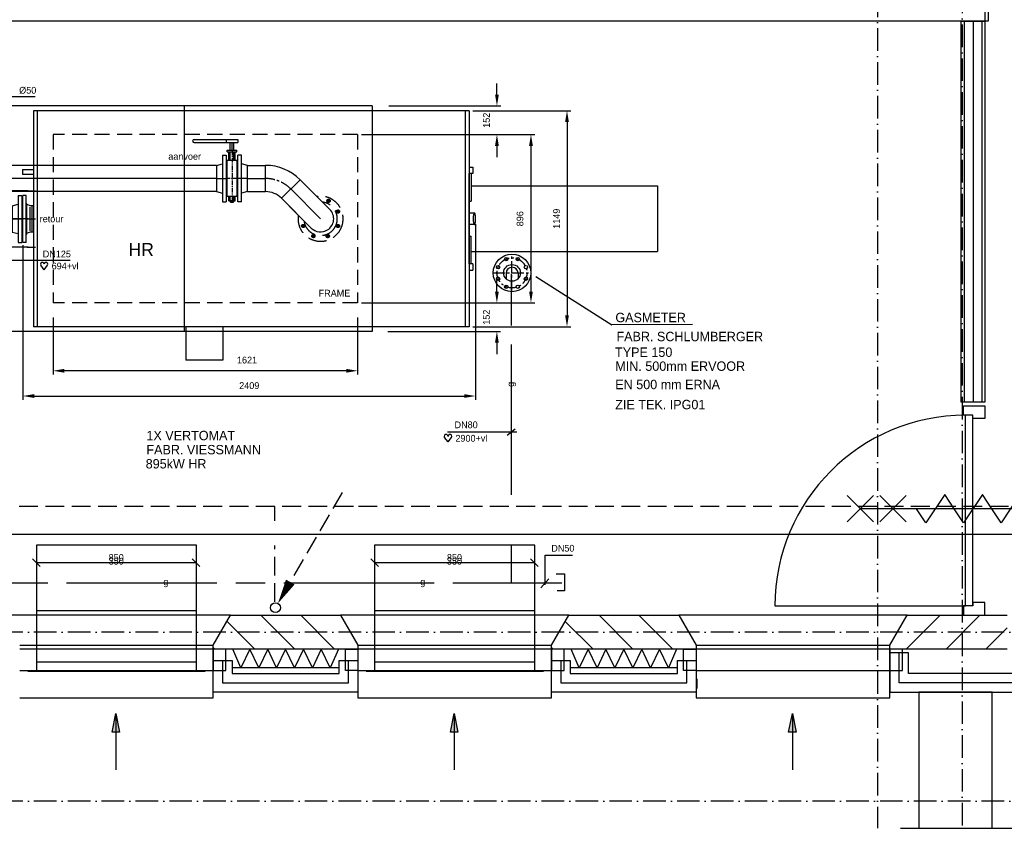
# Model space of a CAD drawing. Extents: x -940 to 22840, y -452 to 16368.
# Tile 47 of 50: x 13399 to 18638, y 6237 to 10540. Entities that reach past the tile are written whole.
import ezdxf
from ezdxf.enums import TextEntityAlignment as Align

# ---------------------------------------------------------------- set-up
doc = ezdxf.new("R2010")
doc.units = 0
doc.header["$LTSCALE"] = 20
for name, pattern in [('2322106', [47, 5, -2, 5, -2, 5, -2, 5, -2, 5, -2, 5, -7]), ('2322107', [2000, 1000, 1000]), ('2322108', [7, 5, -2]), ('2322134', [45, 40, -5]), ('CENTER', [2, 1.25, -0.25, 0.25, -0.25]), ('CENTER2', [11.25, 7.5, -1.25, 1.25, -1.25]), ('CENTER4', [5, 3.125, -0.625, 0.625, -0.625]), ('DASHDOT', [9, 6, -1.5, 0, -1.5]), ('HIDDENINV', [3.75, 0, -1.25, 2.5]), ('LURETOUR', [6, 4, -2])]:
    doc.linetypes.add(name, pattern=pattern)
doc.layers.get('0').update_dxf_attribs({"linetype": 'CONTINUOUS'})
doc.layers.get('DEFPOINTS').update_dxf_attribs({"linetype": 'CONTINUOUS'})
for name, color, linetype in [('AL$1----_ALGEMEEN', 7, 'CONTINUOUS'), ('AL$1----_MAATVOERING', 7, 'CONTINUOUS'), ('AL$7----_STRAMIEN', 1, 'DASHDOT'), ('AL21----_BUITENWAND', 4, 'CONTINUOUS'), ('AL21K---_ISOLATIE', 1, 'CONTINUOUS'), ('AL22----_BINNENWAND', 7, 'CONTINUOUS'), ('AL28----_KONSTRUKTIE', 3, 'CONTINUOUS'), ('AL31----_BUITENKOZ', 7, 'CONTINUOUS'), ('AL32----_BINNENKOZ', 7, 'CONTINUOUS'), ('AL32----_DRAAIR', 7, 'CONTINUOUS'), ('AL65----_BEVEILIGING', 7, 'CONTINUOUS'), ('ALL-----_REFLIJNEN', 8, 'CONTINUOUS'), ('ALXA3---_VOLZWART', 14, 'CONTINUOUS'), ('ALXAB---_PREFABBETON', 1, 'CONTINUOUS'), ('WL541---', 4, 'CONTINUOUS'), ('WL5502--', 4, 'CONTINUOUS'), ('WL561---', 4, 'CONTINUOUS'), ('WL561---_AANVOER', 4, 'CONTINUOUS'), ('WL561---_HARTLIJN', 1, 'CONTINUOUS'), ('WL561---_RETOUR', 4, 'CONTINUOUS'), ('WL5627--', 4, 'CONTINUOUS'), ('WL570---', 3, 'CONTINUOUS'), ('WL570---_HARTLIJN', 7, 'CONTINUOUS'), ('WL570---_RETOUR', 3, 'CONTINUOUS'), ('WL570---_TOEVOER', 3, 'CONTINUOUS'), ('WM541---', 1, 'CONTINUOUS'), ('WM570---', 1, 'CONTINUOUS')]:
    doc.layers.add(name, color=color, linetype=linetype)
doc.styles.add('BURO-018', font='BUROFONT.shx', dxfattribs={"height": 36})
doc.styles.add('BURO-025', font='BUROFONT.shx', dxfattribs={"height": 50})
doc.styles.add('BURO-035', font='BUROFONT.shx', dxfattribs={"height": 70})
doc.dimstyles.new('CEES', dxfattribs={"dimscale": 100, "dimtxt": 3, "dimasz": 3, "dimexe": 1, "dimexo": 1, "dimgap": 1.5, "dimtad": 0, "dimdec": 0, "dimzin": 0, "dimtxsty": 'BURO-018', "dimcen": -3, "dimdle": 1.25, "dimclrd": 1, "dimclre": 1, "dimclrt": 1, "dimazin": 3, "dimtfac": 0.75, "dimtdec": 0, "dimtofl": 0, "dimtmove": 0, "dimatfit": 3, "dimtvp": 1.5, "dimtolj": 1, "dimtzin": 0})

# ---------------------------------------------------------------- blocks, each defined once
blk = doc.blocks.new('TR-L-8B$004')
at = {"color": 0, "linetype": 'CONTINUOUS'}
for p, q in [((-0.5, 69.85), (0.2043, 69.85)), ((0.3226, 69.85), (0.468, 69.85)), ((-0.5, -69.85), (0.2043, -69.85)), ((0.2709, -69.85), (0.2789, -69.85)), ((0.3226, -69.85), (0.468, -69.85))]:
    blk.add_line(p, q, dxfattribs=at)
at = {"color": 1, "linetype": 'HIDDENINV'}
for p, q in [((0.2043, 69.85), (0.2691, 69.85)), ((0.2691, 69.85), (0.2691, 69.85)), ((0.2691, 69.85), (0.3226, 69.85)), ((0.468, 69.85), (0.5, 69.85)), ((0.2043, -69.85), (0.2709, -69.85)), ((0.2789, -69.85), (0.3226, -69.85)), ((0.468, -69.85), (0.5, -69.85))]:
    blk.add_line(p, q, dxfattribs=at)
at = {"layer": 'WL561---_HARTLIJN', "color": 1, "linetype": 'HIDDENINV'}
for p, q in [((0.2043, 0), (0.2691, 0)), ((0.2691, 0), (0.27, 0)), ((0.27, 0), (0.3226, 0)), ((0.468, 0), (0.5, 0))]:
    blk.add_line(p, q, dxfattribs=at)
at = {"layer": 'WL561---_HARTLIJN', "linetype": 'CENTER2'}
for p, q in [((0.3226, 0), (0.468, 0)), ((-0.5, 0), (0.2043, 0))]:
    blk.add_line(p, q, dxfattribs=at)
blk = doc.blocks.new('LU-PIJL7')
at = {"color": 0, "linetype": 'CONTINUOUS'}
for p, q in [((0, 0), (-15, 0)), ((-5, -1), (-5, 1)), ((-5, 1), (0, 0)), ((0, 0), (-5, -1))]:
    blk.add_line(p, q, dxfattribs=at)
blk.add_solid([(-5, 1), (-5, -1), (0, 0)], dxfattribs=at)
blk = doc.blocks.new('*U43', base_point=(4448.2, 8224.7))
at = {"layer": 'WM570---', "linetype": 'CONTINUOUS'}
for p, q in [((4003.2, 8244.6), (4043.1, 8204.8)), ((4853.2, 8244.6), (4893.1, 8204.8)), ((4873.2, 8224.7), (4023.2, 8224.7))]:
    blk.add_line(p, q, dxfattribs=at)
at = {"layer": 'WM570---', "linetype": 'CONTINUOUS', "style": 'BURO-018'}
for s, p in [('350', (4448.2, 8214.7)), ('850', (4448.2, 8234.7))]:
    blk.add_text(s, height=36, dxfattribs=at).set_placement(p, align=Align.CENTER)
blk = doc.blocks.new('LU-2D-K-352')
at = {"color": 0, "linetype": 'CONTINUOUS'}
for p, q in [((-0.5, 425), (0.5, 425)), ((-0.5, -425), (0.5, -425))]:
    blk.add_line(p, q, dxfattribs=at)
blk = doc.blocks.new('*D63')
at = {"layer": 'DEFPOINTS', "color": 0}
for p in [(13416, 9359.6), (15825, 9060.2), (15825, 8537.5)]:
    blk.add_point(p, dxfattribs=at)
at = {"layer": 'WM570---', "color": 1}
for p, q in [((13416, 9339.6), (13416, 8517.5)), ((15825, 9040.2), (15825, 8517.5)), ((13476, 8537.5), (15765, 8537.5))]:
    blk.add_line(p, q, dxfattribs=at)
for points in [[(13476, 8547.5), (13476, 8527.5), (13416, 8537.5)], [(15765, 8547.5), (15765, 8527.5), (15825, 8537.5)]]:
    blk.add_solid(points, dxfattribs=at)
at = {"layer": 'WM570---', "color": 1, "insert": (14620.5, 8592.9), "char_height": 36, "attachment_point": 5, "style": 'BURO-018'}
blk.add_mtext('\\A1;2409', dxfattribs=at)
blk = doc.blocks.new('*D64')
at = {"layer": 'DEFPOINTS', "color": 0}
for p in [(13576.3, 8976.1), (15197.3, 8976.1), (13576.3, 8671.8)]:
    blk.add_point(p, dxfattribs=at)
at = {"layer": 'WM570---', "color": 1}
for p, q in [((13576.3, 8956.1), (13576.3, 8651.8)), ((15197.3, 8956.1), (15197.3, 8651.8)), ((15137.3, 8671.8), (13636.3, 8671.8))]:
    blk.add_line(p, q, dxfattribs=at)
for points in [[(13636.3, 8681.8), (13636.3, 8661.8), (13576.3, 8671.8)], [(15137.3, 8681.8), (15137.3, 8661.8), (15197.3, 8671.8)]]:
    blk.add_solid(points, dxfattribs=at)
at = {"layer": 'WM570---', "color": 1, "insert": (14608.6, 8728.5), "char_height": 36, "attachment_point": 5, "style": 'BURO-018'}
blk.add_mtext('\\A1;1621', dxfattribs=at)
blk = doc.blocks.new('LU-1D-K-12C')
at = {"color": 0, "linetype": 'CONTINUOUS'}
for p, q in [((-0.5, 150), (0.5, 150)), ((-0.5, -150), (0.5, -150))]:
    blk.add_line(p, q, dxfattribs=at)
at = {"layer": 'WL570---_HARTLIJN', "linetype": 'CENTER2'}
blk.add_line((-0.5, 0), (0.5, 0), dxfattribs=at)
blk = doc.blocks.new('ECVK019R')
at = {"color": 0, "linetype": 'CONTINUOUS'}
for p, q in [((-141.5, 25), (-150, 25)), ((-150, -25), (-150, 25)), ((-141.5, -25), (-141.5, 25)), ((-96, 16.5), (-141.5, 16.5)), ((-96, 10.5), (-141.5, 10.5)), ((-96, 28), (96, 28)), ((-96, 28), (-96, -28)), ((96, 28), (96, -28)), ((118.2, 16.5), (96, 16.5)), ((118.2, 10.5), (96, 10.5)), ((118.2, -16.5), (118.2, 16.5)), ((118.2, 16.5), (118.2, -16.5)), ((125.7, 7.5), (118.2, 7.5)), ((125.7, 4.5), (118.2, 4.5)), ((125.7, -7.5), (125.7, 7.5)), ((125.7, 7.5), (125.7, -7.5)), ((-141.5, -25), (-150, -25)), ((-96, -10.5), (-141.5, -10.5)), ((-96, -16.5), (-141.5, -16.5)), ((-96, -28), (96, -28)), ((118.2, -10.5), (96, -10.5)), ((118.2, -16.5), (96, -16.5)), ((125.7, -4.5), (118.2, -4.5)), ((125.7, -7.5), (118.2, -7.5))]:
    blk.add_line(p, q, dxfattribs=at)
at = {"color": 1, "linetype": 'CENTER'}
for p, q in [((-150, 0), (125.7, 0)), ((0, 28), (0, -28))]:
    blk.add_line(p, q, dxfattribs=at)
blk = doc.blocks.new('HHFL026V')
at = {"color": 0, "linetype": 'CONTINUOUS'}
for p, q in [((-69.8, 55), (-78, 22)), ((69.8, 55), (-69.8, 55)), ((69.8, 55), (78, 22)), ((-125, 22), (-125, 3)), ((125, 22), (-125, 22)), ((125, 3), (-125, 3)), ((-94, 0), (-94, 3)), ((94, 0), (-94, 0)), ((94, 0), (94, 3)), ((125, 22), (125, 3))]:
    blk.add_line(p, q, dxfattribs=at)
at = {"color": 1, "linetype": 'CENTER4'}
blk.add_line((0, 55), (0, 0), dxfattribs=at)
blk = doc.blocks.new('HART')
at = {"color": 1}
for q in [(-40, 52), (40, 52)]:
    blk.add_line((0, 0), q, dxfattribs=at)
for centre, start, end in [((-22, 66), 0, 217.1867), ((22, 66), 322.8133, 180)]:
    blk.add_arc(centre, 22.1, start, end, dxfattribs=at)
blk = doc.blocks.new('HHFL040V')
at = {"color": 0, "linetype": 'CONTINUOUS'}
for p, q in [((-69.8, 55), (-78, 22)), ((69.8, 55), (-69.8, 55)), ((69.8, 55), (78, 22)), ((-125, 22), (-125, 3)), ((125, 22), (-125, 22)), ((125, 3), (-125, 3)), ((-94, 0), (-94, 3)), ((94, 0), (-94, 0)), ((94, 0), (94, 3)), ((125, 22), (125, 3))]:
    blk.add_line(p, q, dxfattribs=at)
at = {"color": 1, "linetype": 'CENTER4'}
blk.add_line((0, 55), (0, 0), dxfattribs=at)
blk = doc.blocks.new('WS58DV14')
for p, q in [((-0.15, -0.08), (-0.15, 0)), ((0.96, 0, 1), (-0.15, 0)), ((0.15, -0.08), (0.15, 0)), ((0.96, -0.08, 1), (-0.15, -0.08))]:
    blk.add_line(p, q)
blk.add_arc((0.96, -0.04, 1), 0.04, 270, 90)
blk = doc.blocks.new('LDV3108')
at = {"color": 0, "linetype": 'CONTINUOUS'}
for p, q in [((6.75, 11.691), (5.813, 10.068)), ((5.438, 9.418), (4.5, 7.794)), ((4.125, 7.145), (3.188, 5.521)), ((2.813, 4.871), (1.875, 3.248)), ((1.5, 2.598), (0.563, 0.974))]:
    blk.add_line(p, q, dxfattribs=at)
blk.add_lwpolyline([(0.25, 0.433, 0, 1, 0), (1.5, 2.598, 1, 1, 0)], format="xyseb", dxfattribs=at)
blk.add_circle((0, 0), 0.5, dxfattribs=at)
blk = doc.blocks.new('*D65')
at = {"layer": 'DEFPOINTS', "color": 0}
for p in [(15343.5, 10081), (15938.4, 10081), (15197.3, 9929)]:
    blk.add_point(p, dxfattribs=at)
at = {"layer": 'WM570---', "color": 1}
for p, q in [((15938.4, 10141), (15938.4, 10201)), ((15363.5, 10081), (15958.4, 10081)), ((15217.3, 9929), (15958.4, 9929)), ((15938.4, 9869), (15938.4, 9809))]:
    blk.add_line(p, q, dxfattribs=at)
for points in [[(15928.4, 10141), (15948.4, 10141), (15938.4, 10081)], [(15928.4, 9869), (15948.4, 9869), (15938.4, 9929)]]:
    blk.add_solid(points, dxfattribs=at)
at = {"layer": 'WM570---', "color": 1, "insert": (15883, 10005), "char_height": 36, "attachment_point": 5, "rotation": 90, "style": 'BURO-018'}
blk.add_mtext('\\A1;152', dxfattribs=at)
blk = doc.blocks.new('*D66')
at = {"layer": 'DEFPOINTS', "color": 0}
for p in [(15197.3, 9929), (15197.3, 9033), (16119.6, 9033)]:
    blk.add_point(p, dxfattribs=at)
at = {"layer": 'WM570---', "color": 1}
for p, q in [((15217.3, 9929), (16139.6, 9929)), ((16119.6, 9869), (16119.6, 9093)), ((15217.3, 9033), (16139.6, 9033))]:
    blk.add_line(p, q, dxfattribs=at)
for points in [[(16109.6, 9869), (16129.6, 9869), (16119.6, 9929)], [(16109.6, 9093), (16129.6, 9093), (16119.6, 9033)]]:
    blk.add_solid(points, dxfattribs=at)
at = {"layer": 'WM570---', "color": 1, "insert": (16061.5, 9481), "char_height": 36, "attachment_point": 5, "rotation": 90, "style": 'BURO-018'}
blk.add_mtext('\\A1;896', dxfattribs=at)
blk = doc.blocks.new('*D67')
at = {"layer": 'DEFPOINTS', "color": 0}
for p in [(15197.3, 9033), (15338.3, 8881), (15938.2, 8881)]:
    blk.add_point(p, dxfattribs=at)
at = {"layer": 'WM570---', "color": 1}
for p, q in [((15938.2, 9093), (15938.2, 9153)), ((15217.3, 9033), (15958.2, 9033)), ((15358.3, 8881), (15958.2, 8881)), ((15938.2, 8821), (15938.2, 8761))]:
    blk.add_line(p, q, dxfattribs=at)
for points in [[(15928.2, 9093), (15948.2, 9093), (15938.2, 9033)], [(15928.2, 8821), (15948.2, 8821), (15938.2, 8881)]]:
    blk.add_solid(points, dxfattribs=at)
at = {"layer": 'WM570---', "color": 1, "insert": (15882.7, 8957), "char_height": 36, "attachment_point": 5, "rotation": 90, "style": 'BURO-018'}
blk.add_mtext('\\A1;152', dxfattribs=at)
blk = doc.blocks.new('*D68')
at = {"layer": 'DEFPOINTS', "color": 0}
for p in [(15789.8, 10055.5), (15789.8, 8906.5), (16311.3, 8906.5)]:
    blk.add_point(p, dxfattribs=at)
at = {"layer": 'WM570---', "color": 1}
for p, q in [((15809.8, 10055.5), (16331.3, 10055.5)), ((16311.3, 9995.5), (16311.3, 8966.5)), ((15809.8, 8906.5), (16331.3, 8906.5))]:
    blk.add_line(p, q, dxfattribs=at)
for points in [[(16301.3, 9995.5), (16321.3, 9995.5), (16311.3, 10055.5)], [(16301.3, 8966.5), (16321.3, 8966.5), (16311.3, 8906.5)]]:
    blk.add_solid(points, dxfattribs=at)
at = {"layer": 'WM570---', "color": 1, "insert": (16255.9, 9481), "char_height": 36, "attachment_point": 5, "rotation": 90, "style": 'BURO-018'}
blk.add_mtext('\\A1;1149', dxfattribs=at)
blk = doc.blocks.new('HHFL038B')
at = {"color": 1, "linetype": 'CENTER4'}
for p, q in [((0, -100), (0, 100)), ((-100, 0), (100, 0))]:
    blk.add_line(p, q, dxfattribs=at)
at = {"color": 0, "linetype": 'CONTINUOUS'}
for centre, radius in [((0, 0), 100), ((-30.6, 73.9), 9), ((30.6, 73.9), 9), ((-73.9, 30.6), 9), ((0, 0), 44.5), ((73.9, 30.6), 9), ((-73.9, -30.6), 9), ((73.9, -30.6), 9), ((-30.6, -73.9), 9), ((30.6, -73.9), 9)]:
    blk.add_circle(centre, radius, dxfattribs=at)
at = {"color": 1, "linetype": 'CENTER4'}
blk.add_circle((0, 0), 80, dxfattribs=at)
blk = doc.blocks.new('LDS')
at = {"color": 0, "linetype": 'CONTINUOUS'}
for p, q in [((0, 1), (1, 1)), ((0, -1), (1, -1))]:
    blk.add_line(p, q, dxfattribs=at)
blk.add_arc((0, 0), 1, 90, 270, dxfattribs=at)
blk = doc.blocks.new('2322134-1')
at = {"layer": 'WM541---', "color": 0, "style": 'BURO-018'}
blk.add_text('g', height=36, rotation=90, dxfattribs=at).set_placement((16016.3, 8599.7), align=Align.MIDDLE)
for p in [(14176.9, 7543.5), (15543.9, 7543.5)]:
    blk.add_text('g', height=36, dxfattribs=at).set_placement(p, align=Align.MIDDLE)
blk = doc.blocks.new('TR-L-8B')
at = {"color": 0, "linetype": 'CONTINUOUS'}
for p, q in [((-0.5, 69.85), (0.5, 69.85)), ((-0.5, -69.85), (0.5, -69.85))]:
    blk.add_line(p, q, dxfattribs=at)
at = {"layer": 'WL561---_HARTLIJN', "linetype": 'CENTER2'}
blk.add_line((-0.5, 0), (0.5, 0), dxfattribs=at)
blk = doc.blocks.new('TR-B3--1-8B2DBE')
at = {"color": 0, "linetype": 'CONTINUOUS'}
for p, q in [((-78.9, -69.9), (-78.9, 69.9)), ((6.4, -105.2), (105.2, -6.4))]:
    blk.add_line(p, q, dxfattribs=at)
for radius in [260.4, 120.6]:
    blk.add_arc((-78.9, -190.5), radius, 45, 90, dxfattribs=at)
at = {"layer": 'WL561---_HARTLIJN', "linetype": 'CENTER4'}
blk.add_arc((-78.9, -190.5), 190.5, 45, 90, dxfattribs=at)

msp = doc.modelspace()

# ---------------------------------------------------------------- linework, layer by layer
at = {"color": 3, "linetype": 'CONTINUOUS'}
for p, q in [((15789.8, 10055.5), (13472.2, 10055.5)), ((13472.2, 10055.5), (13472.2, 9241)), ((13492.2, 10055.5), (13492.2, 9316.8)), ((15769.8, 10055.5), (15769.8, 8906.5)), ((15789.8, 10055.5), (15789.8, 8906.5)), ((15789.8, 9754.8), (15810.8, 9754.8)), ((15810.8, 9755.1), (15810.8, 9721.1)), ((13413, 9743.7), (13472.2, 9743.7)), ((13413, 9743.7), (13413, 9718.3)), ((13413, 9718.3), (13472.2, 9718.3)), ((15788.8, 9721.1), (15788.8, 9241.1)), ((15810.8, 9721.1), (15789.8, 9721.1)), ((15800.8, 9720.8), (15800.8, 9574)), ((15800.8, 9656), (16792.1, 9656)), ((16792.1, 9656), (16792.1, 9306)), ((15788.8, 9574), (15800.8, 9574)), ((15818.5, 9511.5), (15788.8, 9511.5)), ((15818.5, 9450.5), (15788.8, 9450.5)), ((15788.8, 9388), (15800.8, 9388)), ((15800.8, 9241.1), (15800.8, 9388)), ((13472.2, 9361), (13472.2, 8906.5)), ((13492.2, 9357), (13492.2, 8906.5)), ((15800.8, 9306), (16792.1, 9306)), ((15810.8, 9241.1), (15789.8, 9241.1)), ((15810.8, 9241.1), (15810.8, 9207.1)), ((15789.8, 9207.1), (15810.8, 9207.1)), ((15789.8, 8906.5), (13472.2, 8906.5)), ((14283.3, 8906.5), (14283.3, 8727.5)), ((14479.9, 8906.5), (14479.9, 8727.5)), ((14479.9, 8727.5), (14283.3, 8727.5))]:
    msp.add_line(p, q, dxfattribs=at)
at = {"color": 4, "linetype": 'CONTINUOUS'}
for p, q in [((13433, 9605.2), (13416, 9605.2)), ((13416, 9354.7), (13416, 9605.1)), ((13433, 9354.7), (13433, 9605.1)), ((13413, 9385.7), (13413, 9574.1)), ((13416, 9574.1), (13413, 9574.1)), ((13413, 9385.7), (13413, 9574.1)), ((13437, 9408.6), (13437, 9551.3)), ((13454, 9549.8), (13438, 9556.2)), ((13472.2, 9549.8), (13454, 9549.8)), ((13454, 9417.1), (13454, 9542.8)), ((13466, 9410.1), (13466, 9549.8)), ((14833.5, 9548.7), (14950.7, 9431.6)), ((13416, 9385.7), (13413, 9385.7)), ((13454, 9410.1), (13438, 9403.6)), ((13472.2, 9410.1), (13454, 9410.1)), ((13433, 9354.7), (13416, 9354.7))]:
    msp.add_line(p, q, dxfattribs=at)
for centre, radius, start, end in [((13441, 9563.7), 8, 180, 247.9634), ((15000, 9481), 69.8, 301.7572, 45.0005), ((15000, 9481), 69.8, 224.9995, 301.7572), ((13441, 9396.2), 8, 112.0366, 180)]:
    msp.add_arc(centre, radius, start, end, dxfattribs=at)
at = {"color": 3, "linetype": 'CONTINUOUS'}
for centre, radius, start, end in [((15954.6, 9481), 142.6, 174.9412, 180.0019), ((15886.7, 9487), 74.4, 167.9366, 174.9412), ((15844.6, 9496), 31.4, 152.7085, 167.9365), ((15818.5, 9509.4), 2.04, 90.0005, 152.7085), ((15818.5, 9509.4), 2.04, 27.2925, 90.0005), ((15792.4, 9496), 31.4, 12.0645, 27.2925), ((15750.3, 9487), 74.4, 5.0599, 12.0645), ((15682.4, 9481), 142.6, 359.999, 5.0579), ((15954.6, 9481), 142.6, 180, 185.0588), ((15886.7, 9475), 74.4, 185.0588, 192.0634), ((15844.6, 9466), 31.4, 192.0635, 207.2915), ((15818.5, 9452.5), 2.04, 207.2915, 269.9995), ((15818.5, 9452.5), 2.04, 269.9995, 332.7075), ((15792.4, 9466), 31.4, 332.7075, 347.9355), ((15750.3, 9475), 74.4, 347.9356, 354.9402), ((15682.4, 9481), 142.6, 354.9402, 359.999)]:
    msp.add_arc(centre, radius, start, end, dxfattribs=at)
at = {"layer": 'AL$1----_ALGEMEEN', "color": 8}
for p, q in [((18183.8, 6961), (18183.8, 6237.1)), ((18573.8, 6961), (18183.8, 6961)), ((18573.8, 6237.1), (18573.8, 6961))]:
    msp.add_line(p, q, dxfattribs=at)
at = {"layer": 'AL$1----_MAATVOERING', "color": 8}
for p, q in [((18552.5, 14200.8), (18552.5, 10532.8)), ((18534.5, 10657.8), (18534.5, 10532.8)), ((18552.5, 10532.8), (12500.3, 10532.8)), ((18409.5, 10532.8), (18534.5, 10532.8))]:
    msp.add_line(p, q, dxfattribs=at)
at = {"layer": 'AL$7----_STRAMIEN', "color": 8, "linetype": 'CONTINUOUS'}
for p, q in [((15273.8, 10081), (12423.8, 10081)), ((14273.8, 10081), (14273.8, 8881)), ((15273.8, 10081), (15273.8, 8881)), ((15273.8, 8881), (12423.8, 8881))]:
    msp.add_line(p, q, dxfattribs=at)
at = {"layer": 'AL$7----_STRAMIEN', "color": 1}
for p, q in [((19538.2, 7281), (1197.8, 7281)), ((19538.2, 7281), (1197.8, 7281)), ((19538.2, 6381), (1197.8, 6381))]:
    msp.add_line(p, q, dxfattribs=at)
for points in [[(18413.8, 15196.9), (18413.8, 6237.1)], [(17963.8, 15177.1), (17963.8, 6237.1)]]:
    msp.add_lwpolyline(points, dxfattribs=at)
at = {"layer": 'AL21----_BUITENWAND', "color": 8}
for p, q in [((14428.8, 6961), (14428.8, 7130)), ((14428.8, 7130), (14528.8, 7130)), ((14528.8, 7130), (14528.8, 7061)), ((15098.8, 7061), (15098.8, 7130)), ((15098.8, 7130), (15198.8, 7130)), ((15198.8, 7130), (15198.8, 6961)), ((16228.8, 7130), (16328.8, 7130)), ((16228.8, 6961), (16228.8, 7130)), ((16328.8, 7130), (16328.8, 7061)), ((16898.8, 7061), (16898.8, 7130)), ((16898.8, 7130), (16998.8, 7130)), ((16998.8, 7130), (16998.8, 6961)), ((18028.8, 7171), (18028.8, 6961)), ((18128.8, 7171), (18028.8, 7171)), ((18128.8, 7061), (18128.8, 7171)), ((14528.8, 7061), (15098.8, 7061)), ((16328.8, 7061), (16898.8, 7061)), ((18713.8, 7061), (18128.8, 7061)), ((15198.8, 6961), (14428.8, 6961)), ((16998.8, 6961), (16228.8, 6961)), ((18028.8, 6961), (18813.8, 6961))]:
    msp.add_line(p, q, dxfattribs=at)
at = {"layer": 'AL21K---_ISOLATIE', "color": 8, "linetype": 'CONTINUOUS'}
for p, q in [((15098.8, 7191), (14528.8, 7191)), ((14576.3, 7091), (14533, 7191)), ((14623.8, 7191), (14576.3, 7091)), ((14671.3, 7091), (14623.8, 7191)), ((14718.8, 7191), (14671.3, 7091)), ((14766.3, 7091), (14718.8, 7191)), ((14813.8, 7191), (14766.3, 7091)), ((14861.3, 7091), (14813.8, 7191)), ((14908.8, 7191), (14861.3, 7091)), ((14956.3, 7091), (14908.8, 7191)), ((15003.8, 7191), (14956.3, 7091)), ((15051.3, 7091), (15003.8, 7191)), ((15094.6, 7191), (15051.3, 7091)), ((16898.8, 7191), (16328.8, 7191)), ((16376.3, 7091), (16333, 7191)), ((16423.8, 7191), (16376.3, 7091)), ((16471.3, 7091), (16423.8, 7191)), ((16518.8, 7191), (16471.3, 7091)), ((16566.3, 7091), (16518.8, 7191)), ((16613.8, 7191), (16566.3, 7091)), ((16661.3, 7091), (16613.8, 7191)), ((16708.8, 7191), (16661.3, 7091)), ((16756.3, 7091), (16708.8, 7191)), ((16803.8, 7191), (16756.3, 7091)), ((16851.3, 7091), (16803.8, 7191)), ((16894.6, 7191), (16851.3, 7091)), ((15098.8, 7091), (14528.8, 7091)), ((16898.8, 7091), (16328.8, 7091))]:
    msp.add_line(p, q, dxfattribs=at)
at = {"layer": 'AL22----_BINNENWAND', "color": 8}
for p, q in [((18534.5, 10532.8), (12500.3, 10532.8)), ((18409.5, 8505), (18409.5, 10532.8)), ((18534.5, 10532.8), (18534.5, 8505)), ((18534.5, 8505), (18409.5, 8505))]:
    msp.add_line(p, q, dxfattribs=at)
at = {"layer": 'AL22----_BINNENWAND', "color": 8, "linetype": 'CONTINUOUS'}
for p, q in [((18424.5, 10532.8), (18424.5, 8505)), ((18519.5, 10532.8), (18519.5, 8505))]:
    msp.add_line(p, q, dxfattribs=at)
at = {"layer": 'AL28----_KONSTRUKTIE', "color": 8}
for p, q in [((14428.8, 7211), (14521.2, 7371)), ((14521.2, 7371), (15106.4, 7371)), ((15106.4, 7371), (15198.8, 7211)), ((16228.8, 7211), (16321.2, 7371)), ((16321.2, 7371), (16906.4, 7371)), ((16906.4, 7371), (16998.8, 7211)), ((14428.8, 7191), (14428.8, 7211)), ((15198.8, 7191), (14428.8, 7191)), ((15198.8, 7211), (15198.8, 7191)), ((16228.8, 7191), (16228.8, 7211)), ((16998.8, 7191), (16228.8, 7191)), ((16998.8, 7211), (16998.8, 7191))]:
    msp.add_line(p, q, dxfattribs=at)
at = {"layer": 'AL28----_KONSTRUKTIE', "color": 8, "linetype": 'CONTINUOUS'}
for p, q in [((18028.8, 7211), (18121.2, 7371)), ((18121.2, 7371), (18653.8, 7371)), ((18028.8, 7191), (18028.8, 7211)), ((18653.8, 7191), (18028.8, 7191)), ((17001.3, 7031.7), (17001.3, 6981))]:
    msp.add_line(p, q, dxfattribs=at)
at = {"layer": 'AL31----_BUITENKOZ', "color": 8}
for p, q in [((14521.2, 7371), (13306.4, 7371)), ((14428.8, 7211), (14521.2, 7371)), ((16321.2, 7371), (15106.4, 7371)), ((15106.4, 7371), (15198.8, 7211)), ((16228.8, 7211), (16321.2, 7371)), ((18121.2, 7371), (16906.4, 7371)), ((16906.4, 7371), (16998.8, 7211)), ((18028.8, 7211), (18121.2, 7371)), ((13398.8, 7211), (14428.8, 7211)), ((14428.8, 7191), (13398.8, 7191)), ((14428.8, 6931), (14428.8, 7211)), ((14428.8, 7191), (14428.8, 7077)), ((14428.8, 7077), (14428.8, 7191)), ((14495.8, 7191), (14428.8, 7191)), ((14495.8, 7077), (14495.8, 7191)), ((15131.8, 7077), (15131.8, 7191)), ((15131.8, 7191), (15198.8, 7191)), ((15198.8, 7211), (16228.8, 7211)), ((15198.8, 7211), (15198.8, 6931)), ((16228.8, 7191), (15198.8, 7191)), ((15198.8, 7191), (15198.8, 7077)), ((15198.8, 7191), (15198.8, 7077)), ((16228.8, 6931), (16228.8, 7211)), ((16295.8, 7191), (16228.8, 7191)), ((16228.8, 7191), (16228.8, 7077)), ((16228.8, 7077), (16228.8, 7191)), ((16295.8, 7077), (16295.8, 7191)), ((16931.8, 7077), (16931.8, 7191)), ((16931.8, 7191), (16998.8, 7191)), ((16998.8, 7211), (18028.8, 7211)), ((16998.8, 7211), (16998.8, 6931)), ((18028.8, 7191), (16998.8, 7191)), ((16998.8, 7191), (16998.8, 7077)), ((16998.8, 7191), (16998.8, 7077)), ((18028.8, 6931), (18028.8, 7211)), ((18028.8, 7077), (18028.8, 7191)), ((18028.8, 7191), (18028.8, 7077)), ((18095.8, 7191), (18028.8, 7191)), ((18095.8, 7077), (18095.8, 7191)), ((13398.8, 7077), (14428.8, 7077)), ((14428.8, 7077), (14495.8, 7077)), ((15198.8, 7077), (15131.8, 7077)), ((15198.8, 7077), (16228.8, 7077)), ((16228.8, 7077), (16295.8, 7077)), ((16998.8, 7077), (16931.8, 7077)), ((16998.8, 7077), (18028.8, 7077)), ((18028.8, 7077), (18095.8, 7077)), ((13398.8, 6931), (14428.8, 6931)), ((15198.8, 6931), (16228.8, 6931)), ((16998.8, 6931), (18028.8, 6931))]:
    msp.add_line(p, q, dxfattribs=at)
at = {"layer": 'AL32----_BINNENKOZ', "color": 8}
for p, q in [((18420.5, 8485), (18534.5, 8485)), ((18420.5, 8435), (18420.5, 8485)), ((18534.5, 8485), (18534.5, 8418)), ((18471.5, 8435), (18420.5, 8435)), ((18431.5, 7421), (18431.5, 8435)), ((18471.5, 7421), (18471.5, 8435)), ((18471.5, 8418), (18471.5, 8435)), ((18534.5, 8418), (18471.5, 8418)), ((18471.5, 7421), (18420.5, 7421)), ((18420.5, 7421), (18420.5, 7371)), ((18534.5, 7438), (18471.5, 7438)), ((18471.5, 7438), (18471.5, 7421)), ((18534.5, 7371), (18534.5, 7438)), ((18420.5, 7371), (18534.5, 7371))]:
    msp.add_line(p, q, dxfattribs=at)
at = {"layer": 'AL32----_DRAAIR', "color": 8}
for p, q in [((17417.5, 7421), (18431.5, 7421)), ((18086, 6237.1), (18677.9, 6237.1))]:
    msp.add_line(p, q, dxfattribs=at)
msp.add_arc((18431.5, 7421), 1014, 90, 180, dxfattribs=at)
at = {"layer": 'AL65----_BEVEILIGING', "color": 8, "linetype": 'CONTINUOUS'}
for points in [[(17941.5, 8008), (17801.5, 7868)], [(17941.5, 7868), (17801.5, 8008)], [(18116.5, 8008), (17976.5, 7868)], [(18116.5, 7868), (17976.5, 8008)], [(18371.5, 7938), (18321.5, 8013), (18221.5, 7863), (18171.5, 7938)], [(18571.5, 7938), (18521.5, 8013), (18421.5, 7863), (18371.5, 7938)], [(18771.5, 7938), (18721.5, 8013), (18621.5, 7863), (18571.5, 7938)], [(19071.5, 7938), (17871.5, 7938)]]:
    msp.add_lwpolyline(points, dxfattribs=at)
at = {"layer": 'ALL-----_REFLIJNEN', "color": 8, "linetype": 'CONTINUOUS'}
for p, q in [((18472, 10532.8), (18472, 8505)), ((14478.8, 7130), (14478.8, 7011)), ((15148.8, 7011), (15148.8, 7130)), ((16278.8, 7130), (16278.8, 7011)), ((16948.8, 7011), (16948.8, 7130)), ((18078.8, 7011), (18078.8, 7171)), ((14478.8, 7011), (15148.8, 7011)), ((16278.8, 7011), (16948.8, 7011)), ((18763.8, 7011), (18078.8, 7011))]:
    msp.add_line(p, q, dxfattribs=at)
at = {"layer": 'ALXA3---_VOLZWART', "color": 8}
for p, q in [((14478.8, 7130), (14478.8, 7011)), ((15148.8, 7011), (15148.8, 7130)), ((16278.8, 7130), (16278.8, 7011)), ((16948.8, 7011), (16948.8, 7130)), ((18078.8, 7011), (18078.8, 7171)), ((14478.8, 7011), (15148.8, 7011)), ((16278.8, 7011), (16948.8, 7011)), ((18763.8, 7011), (18078.8, 7011))]:
    msp.add_line(p, q, dxfattribs=at)
at = {"layer": 'ALXAB---_PREFABBETON', "color": 8}
for p, q in [((14650, 7191), (14502.4, 7338.5)), ((14862.2, 7191), (14682.2, 7371)), ((15074.3, 7191), (14894.3, 7371)), ((16450, 7191), (16302.4, 7338.5)), ((16662.2, 7191), (16482.2, 7371)), ((16874.3, 7191), (16694.3, 7371)), ((18116.5, 7191), (18296.5, 7371)), ((18328.6, 7191), (18508.6, 7371)), ((18540.8, 7191), (18653.8, 7304)), ((14437.9, 7191), (14428.8, 7200.1)), ((16237.9, 7191), (16228.8, 7200.1))]:
    msp.add_line(p, q, dxfattribs=at)
at = {"layer": 'WL541---', "color": 3, "linetype": '2322134'}
for p, q in [((16016.3, 8012.3), (16016.3, 9187.1)), ((16016.3, 7543.5), (16016.3, 7742.6)), ((16254.4, 7592), (16297.9, 7592)), ((16297.9, 7592), (16297.9, 7501)), ((9148.3, 7543.5), (14705.5, 7543.5)), ((14803.7, 7543.5), (16284.2, 7543.5)), ((16297.9, 7501), (16258.3, 7501))]:
    msp.add_line(p, q, dxfattribs=at)
at = {"layer": 'WL5502--'}
for p, q in [((14518.7, 9845.2), (14518.7, 9886.2)), ((14528.7, 9845.2), (14528.7, 9886.2)), ((14538.7, 9845.2), (14538.7, 9886.2))]:
    msp.add_line(p, q, dxfattribs=at)
at = {"layer": 'WL5502--', "color": 4, "linetype": '2322106'}
for centre, radius in [((15042.4, 9576.3), 8.51), ((15042.4, 9576.3), 6.6), ((15042.4, 9576.3), 3.48), ((15092.4, 9519.2), 8.51), ((15092.4, 9519.2), 6.6), ((15092.4, 9519.2), 3.48), ((14907.7, 9442.7), 8.51), ((14907.7, 9442.7), 6.6), ((14907.7, 9442.7), 3.48), ((15092.4, 9442.7), 8.51), ((15092.4, 9442.7), 6.6), ((15092.4, 9442.7), 3.48), ((14961.8, 9388.6), 8.51), ((14961.8, 9388.6), 6.6), ((14961.8, 9388.6), 3.48), ((15038.3, 9388.6), 8.51), ((15038.3, 9388.6), 6.6), ((15038.3, 9388.6), 3.48)]:
    msp.add_circle(centre, radius, dxfattribs=at)
for radius, start, end in [(120, 322.6632, 99.403), (89, 325.3576, 83.2952), (120, 170.597, 322.6632), (89, 186.7048, 325.3576)]:
    msp.add_arc((15000, 9481), radius, start, end, dxfattribs=at)
at = {"layer": 'WL561---', "color": 1, "linetype": 'LURETOUR'}
for p, q in [((15197.3, 9929), (13576.3, 9929)), ((13576.3, 9929), (13576.3, 9033)), ((15197.3, 9929), (15197.3, 9033)), ((15197.3, 9033), (13576.3, 9033))]:
    msp.add_line(p, q, dxfattribs=at)
at = {"layer": 'WL561---', "color": 1}
msp.add_line((13321.4, 9260.2), (13668.1, 9260.2), dxfattribs=at)
at = {"layer": 'WL561---', "color": 1, "linetype": 'CONTINUOUS'}
for p in [(16146, 9174), (16979.9, 8917.6)]:
    msp.add_line(p, (16549.8, 8915.9), dxfattribs=at)
at = {"layer": 'WL561---_AANVOER', "linetype": '2322107'}
for p, q in [((15035, 7800.5), (11294, 7800.5)), ((18609.8, 7800.5), (15035, 7800.5)), ((18970, 7800.5), (18609.8, 7800.5))]:
    msp.add_line(p, q, dxfattribs=at)
at = {"layer": 'WL561---_RETOUR', "color": 1}
for p, q in [((15675.7, 8347.7), (16043.5, 8347.7)), ((15993.3, 8328.7), (16035.3, 8363.7))]:
    msp.add_line(p, q, dxfattribs=at)
at = {"layer": 'WL561---_RETOUR', "linetype": '2322108'}
for p, q in [((15175.9, 7950.5), (11147.1, 7950.5)), ((14756.2, 7872.6), (14756.2, 7950.5)), ((18801.2, 7950.5), (15175.9, 7950.5)), ((14756.2, 7441.8), (14756.2, 7742.5))]:
    msp.add_line(p, q, dxfattribs=at)
at = {"layer": 'WL5627--', "color": 1}
msp.add_line((13307.8, 10131.9), (13481.2, 10131.9), dxfattribs=at)
at = {"layer": 'WL570---'}
for p, q in [((13487.5, 7746), (14340.1, 7746)), ((15287.5, 7746), (16140.1, 7746)), ((13487.5, 7396), (14340.1, 7396)), ((15287.5, 7396), (16140.1, 7396))]:
    msp.add_line(p, q, dxfattribs=at)
at = {"layer": 'WL570---', "color": 3}
for p, q in [((13487.5, 7122.8), (14336.6, 7122.8)), ((15287.5, 7122.8), (16136.6, 7122.8)), ((13442, 7072.8), (14386.6, 7072.8)), ((15242, 7072.8), (16186.6, 7072.8))]:
    msp.add_line(p, q, dxfattribs=at)
at = {"layer": 'WM541---'}
for p, q in [((16195, 7532.6), (16195, 7690.9)), ((16195, 7690.9), (16341.4, 7690.9)), ((16171.2, 7516.8), (16214.8, 7564.3))]:
    msp.add_line(p, q, dxfattribs=at)
at = {"layer": 'WM570---'}
msp.add_line((15825, 9452.6), (15825, 9039.5), dxfattribs=at)

# ---------------------------------------------------------------- block references
at = {"layer": 'WL541---', "color": 2, "linetype": '2322107', "xscale": 32, "yscale": 32, "zscale": 32, "rotation": 270}
msp.add_blockref('LDS', (16018.7, 9191), dxfattribs=at)
at = {"layer": 'WL5502--', "xscale": 210, "yscale": 210, "zscale": 210, "rotation": 180}
msp.add_blockref('WS58DV14', (14528.7, 9886.2), dxfattribs=at)
at = {"layer": 'WL5502--', "linetype": '2322134'}
for name, p, rotation in [('HHFL026V', (14500.7, 9695.2), 89.99999999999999), ('ECVK019R', (14528.7, 9695.2), 270), ('HHFL026V', (14556.7, 9695.2), 270)]:
    msp.add_blockref(name, p, dxfattribs=dict(at, rotation=rotation))
at = {"layer": 'WL5502--', "color": 4, "linetype": '2322106', "xscale": 95.2574264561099}
msp.add_blockref('TR-L-8B', (14659.3, 9695.2), dxfattribs=at)
at = {"layer": 'WL5502--', "color": 4, "linetype": '2322106', "rotation": 359.9999999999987}
msp.add_blockref('TR-B3--1-8B2DBE', (14785.8, 9695.2), dxfattribs=at)
at = {"layer": 'WL5502--', "color": 4, "linetype": '2322106', "xscale": 224.0459626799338, "rotation": 134.9999999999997}
msp.add_blockref('TR-L-8B', (14920.8, 9560.2), dxfattribs=at)
at = {"layer": 'WL561---', "rotation": 90}
msp.add_blockref('HHFL040V', (13413, 9479.9), dxfattribs=at)
at = {"layer": 'WL561---', "linetype": '2322107'}
msp.add_blockref('HHFL038B', (16018.6, 9192.7), dxfattribs=at)
at = {"layer": 'WL561---_AANVOER', "linetype": '2322107', "xscale": 4809.393806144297, "rotation": 180}
msp.add_blockref('TR-L-8B$004', (12041, 9695.2), dxfattribs=at)
at = {"layer": 'WL561---_AANVOER', "xscale": 0.4500000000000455, "yscale": 0.4500000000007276, "zscale": 0.45}
for p in [(13529.4, 9209.7), (15678.1, 8293.1)]:
    msp.add_blockref('HART', p, dxfattribs=at)
at = {"layer": 'WL561---_RETOUR', "color": 2, "xscale": 52.5, "yscale": 52.5, "zscale": 52.5}
msp.add_blockref('LDV3108', (14760, 7411.1), dxfattribs=at)
at = {"layer": 'WL570---_RETOUR', "linetype": 'LURETOUR', "xscale": 44.21833013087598}
msp.add_blockref('LU-1D-K-12C', (13461.4, 9480.4), dxfattribs=at)
at = {"layer": 'WL570---_TOEVOER', "linetype": 'CONTINUOUS', "xscale": 1005.583228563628, "rotation": 180}
msp.add_blockref('LU-1D-K-12C', (12941.5, 9480.4), dxfattribs=at)
at = {"layer": 'WL570---_TOEVOER', "color": 3, "linetype": 'CONTINUOUS', "xscale": 672.2318759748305, "rotation": 270}
for p in [(13912.5, 7408.6), (15712.5, 7408.6)]:
    msp.add_blockref('LU-2D-K-352', p, dxfattribs=at)
at = {"layer": 'WL570---_TOEVOER', "color": 1, "xscale": 20, "yscale": 20, "zscale": 20, "rotation": 90}
for p in [(13910.6, 6848.5), (15710.6, 6848.5), (17510.6, 6848.5)]:
    msp.add_blockref('LU-PIJL7', p, dxfattribs=at)
at = {"layer": 'WM541---'}
msp.add_blockref('2322134-1', (0, 0), dxfattribs=at)
at = {"layer": 'WM570---'}
for p in [(13912.5, 7650.4), (15712.5, 7650.4)]:
    msp.add_blockref('*U43', p, dxfattribs=at)

# ---------------------------------------------------------------- texts
at = {"layer": 'WL541---', "color": 1, "style": 'BURO-018'}
for s, p in [('DN80', (15713, 8366.3)), ('DN50', (16227.6, 7709.5))]:
    msp.add_text(s, height=36, dxfattribs=at).set_placement(p)
at = {"layer": 'WL561---', "color": 1, "style": 'BURO-018'}
for s, p in [('aanvoer', (14189.7, 9794.9)), ('retour', (13505.4, 9462.3)), ('DN125', (13521.6, 9275.4))]:
    msp.add_text(s, height=36, dxfattribs=at).set_placement(p)
at = {"layer": 'WL561---', "color": 2, "style": 'BURO-025'}
for s, p in [('MIN. 500mm ERVOOR', (16568.2, 8671.6)), ('EN 500 mm ERNA', (16568.2, 8574)), ('ZIE TEK. IPG01', (16568.2, 8467.1))]:
    msp.add_text(s, height=50, dxfattribs=at).set_placement(p)
at = {"layer": 'WL561---_AANVOER', "color": 1, "style": 'BURO-018'}
for s, p in [('694+vl', (13568.9, 9211.5)), ('2900+vl', (15717.5, 8294.8))]:
    msp.add_text(s, height=36, dxfattribs=at).set_placement(p)
at = {"layer": 'WL5627--', "color": 1, "style": 'BURO-018'}
msp.add_text('%%C50', height=36, dxfattribs=at).set_placement((13396.3, 10146.8))
at = {"layer": 'WL5627--', "color": 3, "linetype": '2322107', "style": 'BURO-035'}
msp.add_text('HR', height=70, dxfattribs=at).set_placement((13977.7, 9281.9))
at = {"layer": 'WL570---', "color": 1, "style": 'BURO-018'}
msp.add_text('FRAME', height=36, dxfattribs=at).set_placement((14989.6, 9067.1))
at = {"layer": 'WM570---', "color": 2, "style": 'BURO-025'}
for s, p in [('GASMETER', (16568.7, 8930.6)), ('FABR. SCHLUMBERGER', (16574.6, 8829.3)), ('TYPE 150', (16567.1, 8745.8)), ('1X VERTOMAT', (14073.3, 8302.3)), ('FABR. VIESSMANN', (14073.3, 8227.2)), ('895kW HR', (14069.5, 8152.1))]:
    msp.add_text(s, height=50, dxfattribs=at).set_placement(p)

# ---------------------------------------------------------------- dimensions: what is measured, and where the dimension line sits
at = {"layer": 'WM570---'}
for base, p1, p2, picture, middle in [((15938.4, 10081), (15197.3, 9929), (15343.5, 10081), '*D65', (15883, 10005)), ((16311.3, 8906.5), (15789.8, 10055.5), (15789.8, 8906.5), '*D68', (16255.9, 9481)), ((16119.6, 9033), (15197.3, 9929), (15197.3, 9033), '*D66', (16061.5, 9481))]:
    dim = msp.add_linear_dim(base=base, p1=p1, p2=p2, angle=90, dimstyle='CEES', override={"dimscale": 20}, dxfattribs=at)
    dim.commit()
    dim.dimension.update_dxf_attribs({"geometry": picture, "text_midpoint": middle})
dim = msp.add_linear_dim(base=(15825, 8537.5), p1=(13416, 9359.6), p2=(15825, 9060.2), dimstyle='CEES', override={"dimscale": 20}, dxfattribs=at)
dim.commit()
dim.dimension.update_dxf_attribs({"geometry": '*D63', "text_midpoint": (14620.5, 8592.9)})
dim = msp.add_linear_dim(base=(15938.2, 8881), p1=(15197.3, 9033), p2=(15338.3, 8881), angle=90, dimstyle='CEES', override={"dimscale": 20}, dxfattribs=at)
dim.commit()
dim.dimension.update_dxf_attribs({"geometry": '*D67', "text_midpoint": (15938.2, 8957), "dimtype": 160})
dim = msp.add_linear_dim(base=(13576.3, 8671.8), p1=(15197.3, 8976.1), p2=(13576.3, 8976.1), dimstyle='CEES', override={"dimscale": 20}, dxfattribs=at)
dim.commit()
dim.dimension.update_dxf_attribs({"geometry": '*D64', "text_midpoint": (14608.6, 8671.8), "dimtype": 160})

doc.saveas('drawing.dxf')
